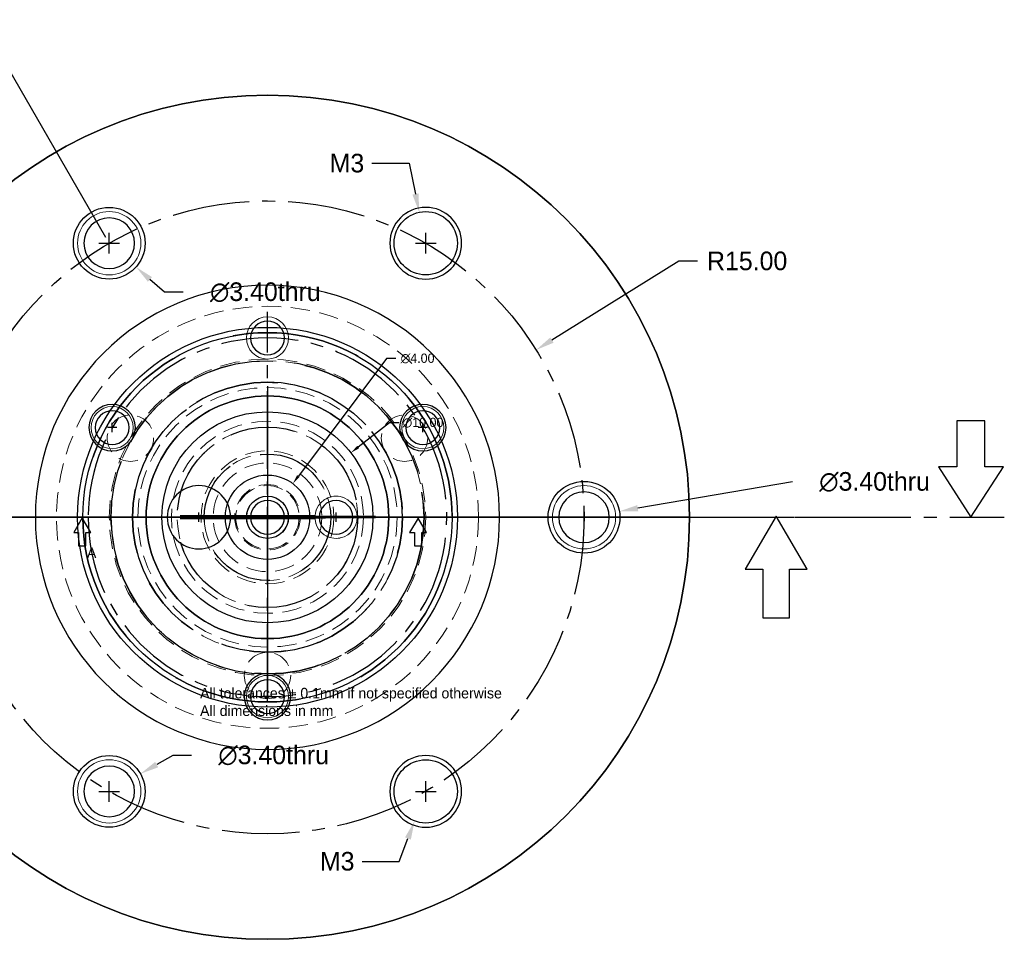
# Model space of a CAD drawing. Header units: inches. Extents: x 60.7 to 134.9, y -20 to 23.6.
# Tile 2 of 2: x 88.3 to 134.9, y -20 to 23.6. Entities that reach past the tile are written whole.
import ezdxf

# ---------------------------------------------------------------- set-up
doc = ezdxf.new("R2010")
doc.units = ezdxf.units.IN
doc.header["$LTSCALE"] = 24.5
doc.header["$MEASUREMENT"] = 0
for name, pattern in [('CENTER2', [1.125, 0.75, -0.125, 0.125, -0.125]), ('HIDDEN', [0.375, 0.25, -0.125]), ('HIDDEN2', [0.1875, 0.125, -0.0625])]:
    doc.linetypes.add(name, pattern=pattern)
for name, color, linetype in [('core sect-HAT', 7, 'Continuous'), ('core sect-HID', 7, 'HIDDEN2'), ('core sect-sym', 251, 'CENTER2'), ('core sect-VIS', 7, 'Continuous'), ('core top-DIM', 6, 'Continuous'), ('core top-HID', 7, 'HIDDEN2'), ('core top-SYM', 251, 'CENTER2'), ('core top-VIS', 7, 'Continuous'), ('x cover b-sym', 251, 'CENTER2'), ('x cover b-VIS', 7, 'Continuous'), ('x cover-HID', 7, 'HIDDEN2'), ('x cover-VIS', 7, 'Continuous'), ('x house b-HID', 7, 'HIDDEN'), ('x house b-SYM', 251, 'CENTER2'), ('x house b-VIS', 7, 'Continuous'), ('x house f-DIM', 6, 'Continuous'), ('x house f-HID', 7, 'HIDDEN2'), ('x house f-SYM', 251, 'CENTER2'), ('x house f-VIS', 7, 'Continuous'), ('x house s-HAT', 7, 'Continuous'), ('x house s-HID', 7, 'HIDDEN2'), ('x house s-SYM', 251, 'CENTER2'), ('x house s-VIS', 7, 'Continuous'), ('x house top-DIM', 6, 'Continuous'), ('x house top-HID', 7, 'HIDDEN2'), ('x house top-VIS', 7, 'Continuous'), ('y assy s-HAT', 7, 'Continuous'), ('y assy s-HID', 7, 'HIDDEN2'), ('y assy s-SYM', 251, 'CENTER2'), ('y assy s-VIS', 7, 'Continuous'), ('y assy top-DIM', 6, 'Continuous'), ('y assy top-SYM', 251, 'CENTER2'), ('y assy top-VIS', 7, 'Continuous')]:
    doc.layers.add(name, color=color, linetype=linetype)
doc.layers.add('y assy top-HID', color=7, linetype='HIDDEN2', lineweight=5)
doc.dimstyles.get("Standard").update_dxf_attribs({"dimscale": 2.45, "dimtxt": 0.18, "dimasz": 0.18, "dimexe": 0.18, "dimexo": 0.0625, "dimgap": 0.09, "dimtad": 0, "dimtih": 1, "dimtoh": 1, "dimzin": 0, "dimdsep": 46, "dimtxsty": 'Standard', "dimcen": 0.1, "dimadec": 0, "dimazin": 0, "dimtfac": 1, "dimtofl": 0, "dimtmove": 0, "dimatfit": 3, "dimfxl": 0, "dimtolj": 1, "dimtzin": 0, "dimarcsym": 0})
doc.dimstyles.new('Standard 2', dxfattribs={"dimscale": 4.9, "dimtxt": 0.18, "dimasz": 0.18, "dimexe": 0.18, "dimexo": 0.0625, "dimgap": 0.09, "dimtad": 0, "dimtih": 1, "dimtoh": 1, "dimzin": 0, "dimdsep": 46, "dimtxsty": 'Standard', "dimcen": 0.1, "dimadec": 0, "dimazin": 0, "dimtfac": 1, "dimtofl": 0, "dimtmove": 0, "dimatfit": 3, "dimfxl": 0, "dimtolj": 1, "dimtzin": 0, "dimarcsym": 0})
pattern_1 = [(45, (74.98975, 1e-43), (-0.13258252, 0.13258252), []), (135, (74.98975, 1e-43), (-0.13258252, -0.13258252), [])]

# ---------------------------------------------------------------- blocks, each defined once
blk = doc.blocks.new('*D14')
at = {"layer": 'core top-DIM', "color": 0, "lineweight": -2}
for p, q in [((105.79, 4.483), (104.302, 3.331)), ((106.231, 4.483), (105.79, 4.483)), ((100, -0.245), (100, 0.245)), ((99.755, 0), (100.245, 0))]:
    blk.add_line(p, q, dxfattribs=at)
at = {"layer": 'core top-DIM', "color": 0}
blk.add_solid([(104.257, 3.389), (104.347, 3.273), (103.954, 3.061)], dxfattribs=at)
at = {"layer": 'Defpoints', "color": 0}
for p in [(103.954, 3.061), (96.046, -3.061)]:
    blk.add_point(p, dxfattribs=at)
at = {"layer": 'core top-DIM', "color": 0, "insert": (107.37, 4.483), "char_height": 0.441, "attachment_point": 5}
blk.add_mtext('\\A1;∅10.00', dxfattribs=at)
blk = doc.blocks.new('*D15')
at = {"layer": 'core top-DIM', "color": 0, "lineweight": -2}
for p, q in [((105.642, 7.526), (101.464, 1.953)), ((106.083, 7.526), (105.642, 7.526)), ((100, -0.245), (100, 0.245)), ((99.755, 0), (100.245, 0))]:
    blk.add_line(p, q, dxfattribs=at)
at = {"layer": 'core top-DIM', "color": 0}
blk.add_solid([(101.405, 1.997), (101.523, 1.909), (101.2, 1.6)], dxfattribs=at)
at = {"layer": 'Defpoints', "color": 0}
for p in [(101.2, 1.6), (98.8, -1.6)]:
    blk.add_point(p, dxfattribs=at)
at = {"layer": 'core top-DIM', "color": 0, "insert": (107.112, 7.526), "char_height": 0.441, "attachment_point": 5}
blk.add_mtext('\\A1;∅4.00', dxfattribs=at)
blk = doc.blocks.new('gefbwy')
at = {"color": 0, "linetype": 'ByBlock'}
blk.add_lwpolyline([(0, -2.2), (0.6, -2.2), (0.6, 0), (1.4, 0), (0, 2.4), (-1.4, 0), (-0.6, 0), (-0.6, -2.2)], close=True, dxfattribs=at)
blk = doc.blocks.new('*D34')
at = {"layer": 'Defpoints', "color": 0}
for p in [(112.731, 7.932), (100, 0)]:
    blk.add_point(p, dxfattribs=at)
at = {"layer": 'x house top-DIM', "color": 0, "lineweight": -2}
for p, q in [((119.498, 12.147), (113.48, 8.398)), ((120.38, 12.147), (119.498, 12.147)), ((100, -0.49), (100, 0.49)), ((99.51, 0), (100.49, 0))]:
    blk.add_line(p, q, dxfattribs=at)
at = {"layer": 'x house top-DIM', "color": 0}
blk.add_solid([(113.402, 8.523), (113.558, 8.273), (112.731, 7.932)], dxfattribs=at)
at = {"layer": 'x house top-DIM', "color": 0, "insert": (122.732, 12.147), "char_height": 0.882, "attachment_point": 5}
blk.add_mtext('\\A1;R15.00', dxfattribs=at)
blk = doc.blocks.new('*D35')
at = {"layer": 'Defpoints', "color": 0}
for p in [(79.814, 16.938), (92.5, 12.99), (85, 0), (100, 0)]:
    blk.add_point(p, dxfattribs=at)
at = {"layer": 'x house top-DIM', "color": 0, "lineweight": -2}
for p, q in [((92.347, 13.256), (86.384, 23.584)), ((84.694, 0), (72.767, 0))]:
    blk.add_line(p, q, dxfattribs=at)
for start, end in [(121.9179, 147.7597), (152.1908, 178.0821)]:
    blk.add_arc((100, 0), 26.351, start, end, dxfattribs=at)
at = {"layer": 'x house top-DIM', "color": 0}
for points in [[(85.993, 22.493), (86.144, 22.241), (86.825, 22.82)], [(73.811, 0.879), (73.517, 0.884), (73.649, 0)]]:
    blk.add_solid(points, dxfattribs=at)
at = {"layer": 'x house top-DIM', "color": 0, "insert": (77.18, 13.175), "char_height": 0.882, "attachment_point": 5}
blk.add_mtext('\\A1;60° x6', dxfattribs=at)
blk = doc.blocks.new('*D36')
at = {"layer": 'Defpoints', "color": 0}
for p in [(93.98, -12.155), (91.02, -13.826)]:
    blk.add_point(p, dxfattribs=at)
at = {"layer": 'x house top-DIM', "color": 0, "lineweight": -2}
for p, q in [((95.517, -11.288), (94.749, -11.721)), ((96.399, -11.288), (95.517, -11.288)), ((92.5, -13.48), (92.5, -12.5)), ((92.01, -12.99), (92.99, -12.99))]:
    blk.add_line(p, q, dxfattribs=at)
at = {"layer": 'x house top-DIM', "color": 0}
blk.add_solid([(94.676, -11.593), (94.821, -11.849), (93.98, -12.155)], dxfattribs=at)
at = {"layer": 'x house top-DIM', "color": 0, "insert": (100.294, -11.288), "char_height": 0.882, "attachment_point": 5}
blk.add_mtext('\\A1;∅3.40thru', dxfattribs=at)
blk = doc.blocks.new('*D37')
at = {"layer": 'Defpoints', "color": 0}
for p in [(116.676, 0.284), (113.324, -0.284)]:
    blk.add_point(p, dxfattribs=at)
at = {"layer": 'x house top-DIM', "color": 0, "lineweight": -2}
for p, q in [((124.874, 1.674), (117.546, 0.432)), ((115, -0.49), (115, 0.49)), ((114.51, 0), (115.49, 0))]:
    blk.add_line(p, q, dxfattribs=at)
at = {"layer": 'x house top-DIM', "color": 0}
blk.add_solid([(117.521, 0.577), (117.57, 0.287), (116.676, 0.284)], dxfattribs=at)
at = {"layer": 'x house top-DIM', "color": 0, "insert": (128.769, 1.674), "char_height": 0.882, "attachment_point": 5}
blk.add_mtext('\\A1;∅3.40thru', dxfattribs=at)
blk = doc.blocks.new('*D38')
at = {"layer": 'Defpoints', "color": 0}
for p in [(91.229, 14.119), (93.771, 11.862)]:
    blk.add_point(p, dxfattribs=at)
at = {"layer": 'x house top-DIM', "color": 0, "lineweight": -2}
for p, q in [((92.5, 12.5), (92.5, 13.48)), ((92.01, 12.99), (92.99, 12.99)), ((95.121, 10.664), (94.431, 11.276)), ((96.003, 10.664), (95.121, 10.664))]:
    blk.add_line(p, q, dxfattribs=at)
at = {"layer": 'x house top-DIM', "color": 0}
blk.add_solid([(94.529, 11.386), (94.334, 11.167), (93.771, 11.862)], dxfattribs=at)
at = {"layer": 'x house top-DIM', "color": 0, "insert": (99.899, 10.664), "char_height": 0.882, "attachment_point": 5}
blk.add_mtext('\\A1;∅3.40thru', dxfattribs=at)
blk = doc.blocks.new('*D40')
at = {"layer": 'Defpoints', "color": 0}
for p in [(108.031, -11.588), (106.969, -14.393)]:
    blk.add_point(p, dxfattribs=at)
at = {"layer": 'x house top-DIM', "color": 0, "lineweight": -2}
for p, q in [((107.5, -13.48), (107.5, -12.5)), ((107.01, -12.99), (107.99, -12.99)), ((106.244, -16.306), (106.656, -15.218)), ((104.48, -16.306), (106.244, -16.306))]:
    blk.add_line(p, q, dxfattribs=at)
at = {"layer": 'x house top-DIM', "color": 0}
blk.add_solid([(106.519, -15.166), (106.794, -15.27), (106.969, -14.393)], dxfattribs=at)
at = {"layer": 'x house top-DIM', "color": 0, "insert": (103.304, -16.306), "char_height": 0.882, "attachment_point": 5}
blk.add_mtext('\\A1;M3', dxfattribs=at)
blk = doc.blocks.new('*D41')
at = {"layer": 'Defpoints', "color": 0}
for p in [(107.193, 14.459), (107.807, 11.522)]:
    blk.add_point(p, dxfattribs=at)
at = {"layer": 'x house top-DIM', "color": 0, "lineweight": -2}
for p, q in [((104.943, 16.781), (106.707, 16.781)), ((106.707, 16.781), (107.012, 15.322)), ((107.5, 12.5), (107.5, 13.48)), ((107.01, 12.99), (107.99, 12.99))]:
    blk.add_line(p, q, dxfattribs=at)
at = {"layer": 'x house top-DIM', "color": 0}
blk.add_solid([(107.156, 15.352), (106.868, 15.292), (107.193, 14.459)], dxfattribs=at)
at = {"layer": 'x house top-DIM', "color": 0, "insert": (103.767, 16.781), "char_height": 0.882, "attachment_point": 5}
blk.add_mtext('\\A1;M3', dxfattribs=at)

msp = doc.modelspace()

# ---------------------------------------------------------------- hatches: boundary and pattern name
at = {"layer": 'core sect-HAT', "extrusion": (0, -1, 0)}
h = msp.add_hatch(dxfattribs=at)
h.set_pattern_fill('ANSI31', color=256, scale=2.45, angle=15, style=0)
h.set_pattern_definition([(60, (91.2715, 0), (-0.2652203, 0.153125), [])])
h.paths.add_polyline_path([(102, 98), (103, 97), (103, 80), (105, 80), (105, 97.278), (104.278, 98), (105, 98.723), (105, 100), (102, 100)])
h.paths.add_polyline_path([(97, 97), (98, 98), (98, 100), (95, 100), (95, 98.723), (95.722, 98), (95, 97.278), (95, 80), (97, 80)])
at = {"layer": 'x house f-VIS', "extrusion": (0, -1, 0)}
h = msp.add_hatch(dxfattribs=at)
h.set_pattern_fill('ANSI31', color=256, scale=4, style=0)
h.paths.add_polyline_path([(103.049, 52), (103.049, 52.301), (103.466, 52.777), (103.526, 53.194), (103.526, 53.789), (103.049, 54.325), (102.811, 55.099), (102.871, 55.754), (103.228, 56.825), (103.228, 57.718), (103.109, 58.73), (102.454, 59.147), (101.203, 59.385), (99.059, 59.385), (98.166, 58.968), (97.57, 58.314), (97.451, 57.837), (97.57, 57.361), (97.868, 56.408), (97.868, 55.932), (97.69, 55.456), (97.392, 54.98), (97.154, 53.968), (97.094, 53.61), (97.094, 52.896), (97.213, 52.301), (97.213, 52), (99.2, 52), (99.2, 57), (100, 58), (100.8, 57), (100.8, 52)])
at = {"layer": 'x house s-HAT', "extrusion": (-6.14643e-17, -1, -6.72082e-31)}
h = msp.add_hatch(dxfattribs=at)
h.set_pattern_fill('ANSI31', color=256, scale=4, style=0)
h.paths.add_polyline_path([(83.5, 52), (83.5, 60), (80, 60), (80, 52)])
h.paths.add_polyline_path([(106.399, 97.69), (105.75, 97.041), (105.75, 52), (113.3, 52), (113.3, 60), (108.75, 60), (108.75, 93.671), (107.421, 95), (108.75, 96.329), (108.75, 100), (105.75, 100), (105.75, 98.339)])
h.paths.add_polyline_path([(116.7, 60), (116.7, 52), (120, 52), (120, 60)])
h.paths.add_polyline_path([(94.25, 97.041), (93.601, 97.69), (94.25, 98.339), (94.25, 100), (91.25, 100), (91.25, 96.329), (92.579, 95), (91.25, 93.671), (91.25, 60), (86.5, 60), (86.5, 52), (94.25, 52)])
at = {"layer": 'y assy s-HAT', "extrusion": (-4.00288e-16, -1, 2.56567e-30)}
h = msp.add_hatch(dxfattribs=at)
h.set_pattern_fill('ANSI31', color=256, scale=4, style=0)
h.set_pattern_definition([(45, (74.98975, 1e-43), (-0.3535534, 0.3535534), [])])
h.paths.add_polyline_path([(93.601, 97.69), (94.25, 98.339), (94.25, 100), (91.25, 100), (91.25, 96.329), (92.579, 95), (91.25, 93.671), (91.25, 60), (86.5, 60), (86.5, 52), (94.25, 52), (94.25, 97.041)])
h.paths.add_polyline_path([(105.75, 98.339), (106.399, 97.69), (105.75, 97.041), (105.75, 52), (113.3, 52), (113.3, 60), (108.75, 60), (108.75, 93.671), (107.421, 95), (108.75, 96.329), (108.75, 100), (105.75, 100)])
h.paths.add_polyline_path([(116.7, 60), (116.7, 52), (120, 52), (120, 60)])
h.paths.add_polyline_path([(80, 60), (80, 52), (83.5, 52), (83.5, 60)])
h = msp.add_hatch(dxfattribs=at)
h.set_pattern_fill('ANSI31', color=256, scale=4, angle=90, style=0)
h.set_pattern_definition([(135, (74.98975, 1e-43), (-0.3535534, -0.3535534), [])])
h.paths.add_polyline_path([(95.25, 50), (89, 50), (89, 45), (95.25, 45)])
h.paths.add_polyline_path([(98.25, 50), (98.25, 45), (99, 45), (99, 50)])
h.paths.add_polyline_path([(101, 50), (101, 45), (102.25, 45), (102.25, 50)])
h.paths.add_polyline_path([(111, 50), (104.25, 50), (104.25, 45), (111, 45)])
h = msp.add_hatch(dxfattribs=at)
h.set_pattern_fill('ANSI37', color=246, scale=1.5, style=0)
h.set_pattern_definition(pattern_1)
edge = h.paths.add_edge_path()
edge.add_arc((91.75, 95), 0.75, 0, 360)
edge = h.paths.add_edge_path()
edge.add_arc((94.65, 97.8), 0.8, 0, 360)
edge = h.paths.add_edge_path()
edge.add_arc((98.218, 97), 0.793, 0, 360)
edge = h.paths.add_edge_path()
edge.add_arc((101.782, 97), 0.793, 0, 360)
edge = h.paths.add_edge_path()
edge.add_arc((105.35, 97.8), 0.8, 0, 360)
edge = h.paths.add_edge_path()
edge.add_arc((108.25, 95), 0.75, 0, 360)
h = msp.add_hatch(dxfattribs=at)
h.set_pattern_fill('ANSI31', color=256, scale=2.45, angle=15, style=0)
h.set_pattern_definition([(60, (74.98975, 1e-43), (-0.2652203, 0.153125), [])])
h.paths.add_polyline_path([(98, 98), (98, 100), (95, 100), (95, 98.723), (95.722, 98), (95, 97.278), (95, 80), (97, 80), (97, 97)])
h.paths.add_polyline_path([(102, 100), (102, 98), (103, 97), (103, 80), (105, 80), (105, 97.278), (104.278, 98), (105, 98.723), (105, 100)])
h = msp.add_hatch(dxfattribs=at)
h.set_pattern_fill('ANSI31', color=256, scale=2.45, angle=60, style=0)
h.set_pattern_definition([(105, (74.98975, 1e-43), (-0.2958148, -0.0792633), [])])
h.paths.add_polyline_path([(97, 80), (95, 80), (95, 60), (98, 60), (98, 62), (97, 63)])
h.paths.add_polyline_path([(105, 80), (103, 80), (103, 63), (102, 62), (102, 60), (105, 60)])
h = msp.add_hatch(dxfattribs=at)
h.set_pattern_fill('ANSI37', color=246, scale=1.5, style=0)
h.set_pattern_definition(pattern_1)
edge = h.paths.add_edge_path()
edge.add_arc((97.65, 81.325), 0.8, 0, 360)
edge = h.paths.add_edge_path()
edge.add_arc((98.218, 80), 0.793, 0, 360)
edge = h.paths.add_edge_path()
edge.add_arc((97.65, 78.675), 0.8, 0, 360)
edge = h.paths.add_edge_path()
edge.add_arc((102.35, 81.325), 0.8, 0, 360)
edge = h.paths.add_edge_path()
edge.add_arc((101.782, 80), 0.793, 0, 360)
edge = h.paths.add_edge_path()
edge.add_arc((102.35, 78.675), 0.8, 0, 360)
h = msp.add_hatch(color=2, dxfattribs=at)
h.paths.add_polyline_path([(97, 82), (98.5, 82), (98.5, 96), (97, 96)])
h.paths.add_polyline_path([(101.5, 82), (103, 82), (103, 96), (101.5, 96)])
h.paths.add_polyline_path([(103, 78), (101.5, 78), (101.5, 64), (103, 64)])
h.paths.add_polyline_path([(98.5, 78), (97, 78), (97, 64), (98.5, 64)], flags=0)
h.paths.add_polyline_path([(98.5, 78), (97, 78), (97, 64), (98.5, 64)], flags=0)
h.paths.add_polyline_path([(98.5, 78), (97, 78), (97, 64), (98.5, 64)], flags=0)
h.paths.add_polyline_path([(98.5, 78), (97, 78), (97, 64), (98.5, 64)], flags=0)
h.paths.add_polyline_path([(98.5, 78), (97, 78), (97, 64), (98.5, 64)], flags=0)
h.paths.add_polyline_path([(98.5, 78), (97, 78), (97, 64), (98.5, 64)], flags=0)
h.paths.add_polyline_path([(98.5, 78), (97, 78), (97, 64), (98.5, 64)])
h.paths.add_polyline_path([(98.5, 78), (97, 78), (97, 64), (98.5, 64)], flags=16)
h.paths.add_polyline_path([(98.5, 78), (97, 78), (97, 64), (98.5, 64)], flags=0)
h.paths.add_polyline_path([(98.5, 78), (97, 78), (97, 64), (98.5, 64)], flags=0)
h.paths.add_polyline_path([(98.5, 78), (97, 78), (97, 64), (98.5, 64)], flags=0)
h.paths.add_polyline_path([(98.5, 78), (97, 78), (97, 64), (98.5, 64)], flags=0)
h.paths.add_polyline_path([(98.5, 78), (97, 78), (97, 64), (98.5, 64)], flags=0)
h.paths.add_polyline_path([(98.5, 78), (97, 78), (97, 64), (98.5, 64)], flags=0)
edge = h.paths.add_edge_path()
edge.add_line((97, 80), (97, 97))
h = msp.add_hatch(dxfattribs=at)
h.set_pattern_fill('HONEY', color=22, style=0)
h.set_pattern_definition([(9e-60, (74.98975, 1e-43), (0.1875, 0.10825317), [0.125, -0.25]), (120, (74.98975, 1e-43), (-0.1875, 0.10825318), [0.125, -0.25]), (60, (74.98975, 1e-43), (4e-10, 0.21650635), [-0.25, 0.125])])
h.paths.add_polyline_path([(99, 100), (99, 98), (98, 98), (98, 100)])
h.paths.add_polyline_path([(101, 100), (101, 98), (102, 98), (102, 100)])

# ---------------------------------------------------------------- linework, layer by layer
at = {"layer": 'core sect-HID'}
for p, q in [((95, 0, 97.278), (105, 0, 97.278)), ((105, 0, 98.723), (95, 0, 98.723)), ((104.278, 0, 98), (95.722, 0, 98))]:
    msp.add_line(p, q, dxfattribs=at)
at = {"layer": 'core sect-sym', "ltscale": 0.2, "extrusion": (0, -1, 0)}
msp.add_line((100, 0, 77.235), (100.033, 0, 101.759), dxfattribs=at)
at = {"layer": 'core sect-VIS'}
for p, q in [((98, 0, 100), (95, 0, 100)), ((95, 0, 100), (95, 0, 98.723)), ((95, 0, 98.723), (95.722, 0, 98)), ((95.722, 0, 98), (95, 0, 97.278)), ((95, 0, 97.278), (95, 0, 80)), ((95, 0, 80), (97, 0, 80)), ((97, 0, 97), (98, 0, 98)), ((97, 0, 80), (97, 0, 97)), ((103, 0, 80), (97, 0, 80)), ((103, 0, 97), (97, 0, 97)), ((98, 0, 98), (98, 0, 100)), ((102, 0, 98), (98, 0, 98)), ((102, 0, 100), (98, 0, 100)), ((102, 0, 98), (103, 0, 97)), ((105, 0, 100), (102, 0, 100)), ((102, 0, 100), (102, 0, 98)), ((103, 0, 97), (103, 0, 80)), ((103, 0, 80), (105, 0, 80)), ((105, 0, 97.278), (104.278, 0, 98)), ((104.278, 0, 98), (105, 0, 98.723)), ((105, 0, 80), (105, 0, 97.278)), ((105, 0, 98.723), (105, 0, 100))]:
    msp.add_line(p, q, dxfattribs=at)
at = {"layer": 'core top-HID'}
for radius in [4.278, 3]:
    msp.add_circle((100, 0), radius, dxfattribs=at)
at = {"layer": 'core top-SYM', "ltscale": 0.2}
for p, q in [((100, 6.219), (100, -7.091)), ((89.93, 0), (109.007, 0))]:
    msp.add_line(p, q, dxfattribs=at)
at = {"layer": 'core top-VIS'}
for radius in [5, 2]:
    msp.add_circle((100, 0), radius, dxfattribs=at)
at = {"layer": 'x cover b-sym', "ltscale": 0.2, "extrusion": (0, 0, -1)}
for p, q in [((100, -8.72), (100, 9.733)), ((105.737, 0, 50), (94.111, 0, 50))]:
    msp.add_line(p, q, dxfattribs=at)
at = {"layer": 'x cover b-sym', "extrusion": (0, 0, -1)}
for p, q in [((92.859, 4.25), (92.418, 4.25)), ((92.639, 4.03), (92.639, 4.47)), ((107.582, 4.25), (107.141, 4.25)), ((107.361, 4.03), (107.361, 4.47)), ((96.971, 0, 50), (96.529, 0, 50)), ((96.75, -0.22, 50), (96.75, 0.221, 50)), ((100.221, 0, 50), (99.779, 0, 50)), ((100, -0.22, 50), (100, 0.221, 50)), ((103.471, 0, 50), (103.029, 0, 50)), ((103.25, -0.22, 50), (103.25, 0.221, 50)), ((100, -8.72), (100, -8.279)), ((100.221, -8.5), (99.779, -8.5))]:
    msp.add_line(p, q, dxfattribs=at)
at = {"layer": 'x cover b-sym', "ltscale": 0.2, "extrusion": (0, 0, -1)}
msp.add_circle((-100, 0), 8.5, dxfattribs=at)
at = {"layer": 'x cover b-VIS', "extrusion": (0, 0, -1)}
for centre, radius in [((-100, 0), 11), ((-100, 8.5), 0.8), ((-92.639, 4.25), 1.1), ((-107.361, 4.25), 1.1), ((-96.75, 0), 1.5), ((-100, 0), 0.8), ((-103.25, 0), 0.8), ((-100, -8.5), 1.1)]:
    msp.add_circle(centre, radius, dxfattribs=at)
at = {"layer": 'x cover b-VIS', "lineweight": 13, "extrusion": (0, 0, -1)}
for centre in [(-100, 8.5), (-100, 0), (-103.25, 0)]:
    msp.add_circle(centre, 1, dxfattribs=at)
at = {"layer": 'x cover-HID'}
for p, q in [((91.539, 0, 45), (91.539, 0, 50)), ((93.739, 0, 45), (93.739, 0, 50)), ((95.75, 0, 50), (95.75, 0, 45)), ((97.75, 0, 50), (97.75, 0, 45)), ((98.9, 0, 45), (98.9, 0, 50)), ((99, 0, 50), (99, 0, 45)), ((101, 0, 50), (101, 0, 45)), ((101.1, 0, 45), (101.1, 0, 50)), ((101.75, 0, 50), (101.75, 0, 45)), ((104.75, 0, 50), (104.75, 0, 45)), ((106.261, 0, 45), (106.261, 0, 50)), ((108.461, 0, 45), (108.461, 0, 50))]:
    msp.add_line(p, q, dxfattribs=at)
at = {"layer": 'x cover-VIS'}
for p, q in [((89, 0, 45), (111, 0, 45)), ((111, 0, 50), (89, 0, 50)), ((89, 0, 50), (89, 0, 45)), ((111, 0, 50), (111, 0, 45))]:
    msp.add_line(p, q, dxfattribs=at)
at = {"layer": 'x house b-HID', "extrusion": (0, 0, -1)}
for radius in [8.75, 7.421, 6.399]:
    msp.add_circle((-100, 0), radius, dxfattribs=at)
at = {"layer": 'x house b-SYM', "ltscale": 0.2}
for p, q in [((100, 3.991), (100, -8.5)), ((60.67, 0), (134.917, 0))]:
    msp.add_line(p, q, dxfattribs=at)
msp.add_circle((100, 0), 15, dxfattribs=at)
at = {"layer": 'x house b-SYM', "ltscale": 0.2, "extrusion": (0, 0, -1)}
msp.add_circle((-100, 0), 8.5, dxfattribs=at)
at = {"layer": 'x house b-VIS', "extrusion": (0, 0, -1)}
for centre, radius in [((-100, 0), 20), ((-107.5, 12.99), 1.7), ((-92.5, 12.99), 1.2), ((-100, 0), 5.75), ((-115, 0), 1.2), ((-107.5, -12.99), 1.7), ((-92.5, -12.99), 1.2)]:
    msp.add_circle(centre, radius, dxfattribs=at)
at = {"layer": 'x house b-VIS', "lineweight": 13, "extrusion": (0, 0, -1)}
for centre, radius in [((-92.5, 12.99), 1.5), ((-92.639, 4.25), 1), ((-107.361, 4.25), 1), ((-115, 0), 1.5), ((-100, -8.5), 1), ((-92.5, -12.99), 1.5)]:
    msp.add_circle(centre, radius, dxfattribs=at)
at = {"layer": 'x house b-VIS', "lineweight": 25, "extrusion": (0, 0, -1)}
for centre in [(-92.639, 4.25), (-107.361, 4.25), (-100, -8.5)]:
    msp.add_circle(centre, 0.8, dxfattribs=at)
at = {"layer": 'x house f-HID'}
for p, q in [((90.8, 0, 52), (90.8, 0, 60)), ((93.439, 0, 57), (91.839, 0, 57)), ((92.639, 0, 58), (91.839, 0, 57)), ((91.839, 0, 52), (91.839, 0, 57)), ((92.639, 0, 58), (93.439, 0, 57)), ((93.439, 0, 52), (93.439, 0, 57)), ((93.601, 0, 97.69), (106.399, 0, 97.69)), ((94.25, 0, 98.339), (93.601, 0, 97.69)), ((94.25, 0, 97.041), (93.601, 0, 97.69)), ((94.2, 0, 52), (94.2, 0, 60)), ((94.25, 0, 97.041), (105.75, 0, 97.041)), ((105.75, 0, 98.339), (94.25, 0, 98.339)), ((94.25, 0, 52), (94.25, 0, 97.041)), ((94.25, 0, 98.339), (94.25, 0, 100)), ((105.75, 0, 52), (105.75, 0, 97.041)), ((105.75, 0, 98.339), (105.75, 0, 100)), ((105.75, 0, 98.339), (106.399, 0, 97.69)), ((105.75, 0, 97.041), (106.399, 0, 97.69)), ((106, 0, 60), (106, 0, 52)), ((106.3, 0, 60), (106.3, 0, 52)), ((108.161, 0, 57), (106.561, 0, 57)), ((107.361, 0, 58), (106.561, 0, 57)), ((106.561, 0, 52), (106.561, 0, 57)), ((107.361, 0, 58), (108.161, 0, 57)), ((108.161, 0, 52), (108.161, 0, 57)), ((108.696, 0, 60), (108.696, 0, 52)), ((109, 0, 60), (109, 0, 52)), ((113.3, 0, 52), (113.3, 0, 60)), ((116.7, 0, 52), (116.7, 0, 60))]:
    msp.add_line(p, q, dxfattribs=at)
at = {"layer": 'x house f-HID', "lineweight": -3, "extrusion": (0, -1, 0)}
for points in [[(93.639, 52), (93.639, 56), (91.639, 56), (91.639, 52)], [(108.361, 52), (108.361, 56), (106.361, 56), (106.361, 52)]]:
    msp.add_lwpolyline(points, dxfattribs=at)
at = {"layer": 'x house f-SYM', "ltscale": 0.5, "extrusion": (0, -1, 0)}
msp.add_line((100, 0, 60.387), (100, 0, 101.271), dxfattribs=at)
at = {"layer": 'x house f-VIS'}
for p, q in [((80, 0, 52), (120, 0, 52)), ((80, 0, 60), (120, 0, 60)), ((91.25, 0, 100), (108.75, 0, 100)), ((108.75, 0, 93.671), (91.25, 0, 93.671)), ((91.25, 0, 96.329), (108.75, 0, 96.329)), ((91.25, 0, 60), (91.25, 0, 93.671)), ((91.25, 0, 96.329), (91.25, 0, 100)), ((92.579, 0, 95), (91.25, 0, 93.671)), ((92.579, 0, 95), (91.25, 0, 96.329)), ((92.579, 0, 95), (107.421, 0, 95)), ((100.8, 0, 57), (99.2, 0, 57)), ((100, 0, 58), (99.2, 0, 57)), ((99.2, 0, 52), (99.2, 0, 57)), ((100, 0, 58), (100.8, 0, 57)), ((100.8, 0, 52), (100.8, 0, 57)), ((107.421, 0, 95), (108.75, 0, 93.671)), ((107.421, 0, 95), (108.75, 0, 96.329)), ((108.75, 0, 60), (108.75, 0, 93.671)), ((108.75, 0, 96.329), (108.75, 0, 100)), ((120, 0, 52), (120, 0, 60))]:
    msp.add_line(p, q, dxfattribs=at)
at = {"layer": 'x house f-VIS', "extrusion": (0, -1, 0)}
for p, q in [((99.2, 0, 52), (97.213, 0, 52)), ((100.8, 0, 52), (103.049, 0, 52))]:
    msp.add_line(p, q, dxfattribs=at)
msp.add_lwpolyline([(103.049, 52), (103.049, 52.301), (103.466, 52.777), (103.526, 53.194), (103.526, 53.789), (103.049, 54.325), (102.811, 55.099), (102.871, 55.754), (103.228, 56.825), (103.228, 57.718), (103.109, 58.73), (102.454, 59.147), (101.203, 59.385), (99.059, 59.385), (98.166, 58.968), (97.57, 58.314), (97.451, 57.837), (97.57, 57.361), (97.868, 56.408), (97.868, 55.932), (97.69, 55.456), (97.392, 54.98), (97.154, 53.968), (97.094, 53.61), (97.094, 52.896), (97.213, 52.301), (97.213, 52)], dxfattribs=at)
at = {"layer": 'x house f-VIS', "lineweight": 13, "extrusion": (0, -1, 0)}
msp.add_lwpolyline([(101, 52), (101, 56), (99, 56), (99, 52)], dxfattribs=at)
at = {"layer": 'x house s-HID'}
for p, q in [((90.8, 0, 52), (90.8, 0, 60)), ((108.75, 0, 60), (91.25, 0, 60)), ((91.25, 0, 93.671), (108.75, 0, 93.671)), ((108.75, 0, 96.329), (91.25, 0, 96.329)), ((107.421, 0, 95), (92.579, 0, 95)), ((94.2, 0, 52), (94.2, 0, 60)), ((106, 0, 60), (106, 0, 52)), ((109, 0, 60), (109, 0, 52))]:
    msp.add_line(p, q, dxfattribs=at)
at = {"layer": 'x house s-SYM', "ltscale": 0.5, "extrusion": (0, -1, 0)}
msp.add_line((100, 0, 49.669), (100, 0, 103.922), dxfattribs=at)
at = {"layer": 'x house s-SYM', "ltscale": 0.2, "extrusion": (0, -1, 0)}
msp.add_line((115, 0, 61.761), (115, 0, 49.18), dxfattribs=at)
at = {"layer": 'x house s-VIS'}
for p, q in [((91.25, 0, 60), (86.5, 0, 60)), ((86.5, 0, 52), (94.25, 0, 52)), ((94.25, 0, 100), (91.25, 0, 100)), ((91.25, 0, 100), (91.25, 0, 96.329)), ((91.25, 0, 96.329), (92.579, 0, 95)), ((92.579, 0, 95), (91.25, 0, 93.671)), ((91.25, 0, 93.671), (91.25, 0, 60)), ((94.25, 0, 97.041), (93.601, 0, 97.69)), ((93.601, 0, 97.69), (94.25, 0, 98.339)), ((106.399, 0, 97.69), (93.601, 0, 97.69)), ((94.25, 0, 98.339), (94.25, 0, 100)), ((94.25, 0, 52), (94.25, 0, 97.041)), ((105.75, 0, 97.041), (94.25, 0, 97.041)), ((105.75, 0, 52), (94.25, 0, 52)), ((94.25, 0, 98.339), (105.75, 0, 98.339)), ((105.75, 0, 100), (94.25, 0, 100)), ((106.399, 0, 97.69), (105.75, 0, 97.041)), ((105.75, 0, 97.041), (105.75, 0, 52)), ((105.75, 0, 52), (113.3, 0, 52)), ((108.75, 0, 100), (105.75, 0, 100)), ((105.75, 0, 100), (105.75, 0, 98.339)), ((105.75, 0, 98.339), (106.399, 0, 97.69)), ((108.75, 0, 93.671), (107.421, 0, 95)), ((107.421, 0, 95), (108.75, 0, 96.329)), ((113.3, 0, 60), (108.75, 0, 60)), ((108.75, 0, 60), (108.75, 0, 93.671)), ((108.75, 0, 96.329), (108.75, 0, 100)), ((113.3, 0, 52), (113.3, 0, 60)), ((113.3, 0, 60), (116.7, 0, 60)), ((116.7, 0, 52), (113.3, 0, 52)), ((116.7, 0, 60), (116.7, 0, 52)), ((116.7, 0, 52), (120, 0, 52)), ((120, 0, 60), (116.7, 0, 60)), ((120, 0, 52), (120, 0, 60))]:
    msp.add_line(p, q, dxfattribs=at)
at = {"layer": 'x house top-DIM'}
for p, q in [((100, -0.49), (100, 0.49)), ((99.51, 0), (100.49, 0))]:
    msp.add_line(p, q, dxfattribs=at)
at = {"layer": 'x house top-HID'}
for radius in [7.421, 6.399]:
    msp.add_circle((100, 0), radius, dxfattribs=at)
at = {"layer": 'x house top-VIS'}
for centre, radius in [((100, 0), 20), ((92.5, 12.99), 1.7), ((107.5, 12.99), 1.5), ((100, 0), 8.75), ((100, 0), 5.75), ((115, 0), 1.7), ((92.5, -12.99), 1.7), ((107.5, -12.99), 1.5)]:
    msp.add_circle(centre, radius, dxfattribs=at)
at = {"layer": 'y assy s-HAT', "extrusion": (-4.00288e-16, -1, 2.56567e-30)}
for p, q in [((97, 0, 78), (97, 0, 64)), ((97, 0, 96), (98.5, 0, 82)), ((99, 0, 100), (99, 0, 98)), ((101, 0, 100), (101, 0, 98)), ((103, 0, 64), (103, 0, 78)), ((103, 0, 82), (103, 0, 96))]:
    msp.add_line(p, q, dxfattribs=at)
for points in [[(98.5, 96), (97, 82)], [(98.5, 64), (97, 78), (98.5, 78), (97, 64)], [(101.5, 82), (103, 96), (101.5, 96), (103, 82)], [(101.5, 64), (103, 78), (101.5, 78), (103, 64)]]:
    msp.add_lwpolyline(points, dxfattribs=at)
at = {"layer": 'y assy s-HID'}
for p, q in [((90.8, 0, 52), (90.8, 0, 60)), ((95, 0, 60), (91.25, 0, 60)), ((91.25, 0, 93.671), (108.75, 0, 93.671)), ((108.75, 0, 96.329), (91.25, 0, 96.329)), ((108.171, 0, 95.75), (91.829, 0, 95.75)), ((91.829, 0, 94.25), (108.171, 0, 94.25)), ((92.405, 0, 45), (92.405, 0, 50)), ((107.421, 0, 95), (92.579, 0, 95)), ((106.142, 0, 97.69), (93.858, 0, 97.69)), ((94.2, 0, 52), (94.2, 0, 60)), ((94.25, 0, 98.339), (105.75, 0, 98.339)), ((105.602, 0, 97.041), (94.398, 0, 97.041)), ((94.605, 0, 45), (94.605, 0, 50)), ((95, 0, 97.278), (105, 0, 97.278)), ((105, 0, 98.723), (95, 0, 98.723)), ((95, 0, 97), (97, 0, 97)), ((104.877, 0, 98.6), (95.123, 0, 98.6)), ((104.278, 0, 98), (95.722, 0, 98)), ((102.575, 0, 80), (97.425, 0, 80)), ((102.575, 0, 97), (97.425, 0, 97)), ((102.575, 0, 80), (97.425, 0, 80)), ((102.35, 0, 82.125), (97.65, 0, 82.125)), ((97.65, 0, 80.525), (102.35, 0, 80.525)), ((102.35, 0, 79.475), (97.65, 0, 79.475)), ((97.65, 0, 77.875), (102.35, 0, 77.875)), ((101.782, 0, 80.793), (98.218, 0, 80.793)), ((98.218, 0, 79.207), (101.782, 0, 79.207)), ((101, 0, 96), (99, 0, 96)), ((101, 0, 82), (99, 0, 82)), ((101, 0, 78), (99, 0, 78)), ((101, 0, 64), (99, 0, 64)), ((101, 0, 98), (99, 0, 98)), ((101, 0, 62), (99, 0, 62)), ((101, 0, 63), (99, 0, 63)), ((101, 0, 97.793), (99, 0, 97.793)), ((99, 0, 96.207), (101, 0, 96.207)), ((103, 0, 97), (105, 0, 97)), ((108.75, 0, 60), (105, 0, 60)), ((105.395, 0, 45), (105.395, 0, 50)), ((106, 0, 60), (106, 0, 52)), ((107.595, 0, 45), (107.595, 0, 50)), ((109, 0, 60), (109, 0, 52))]:
    msp.add_line(p, q, dxfattribs=at)
at = {"layer": 'y assy s-SYM', "ltscale": 0.2, "extrusion": (-4.00288e-16, -1, 2.56567e-30)}
for p, q in [((96.75, 0, 51.311), (96.75, 0, 42.947)), ((100, 0, 55.931), (100.036, 0, 101.65)), ((100, 0, 51.415), (100, 0, 43.126)), ((103.25, 0, 42.947), (103.25, 0, 51.505)), ((115, 0, 62.627), (115, 0, 50.581))]:
    msp.add_line(p, q, dxfattribs=at)
at = {"layer": 'y assy s-VIS'}
for p, q in [((91.25, 0, 60), (86.5, 0, 60)), ((86.5, 0, 52), (94.25, 0, 52)), ((89, 0, 50), (89, 0, 45)), ((89, 0, 45), (95.25, 0, 45)), ((95.25, 0, 50), (89, 0, 50)), ((94.25, 0, 100), (91.25, 0, 100)), ((91.25, 0, 100), (91.25, 0, 96.329)), ((91.25, 0, 96.329), (92.579, 0, 95)), ((92.579, 0, 95), (91.25, 0, 93.671)), ((91.25, 0, 93.671), (91.25, 0, 60)), ((91.829, 0, 95.75), (91.75, 0, 95.75)), ((91.75, 0, 94.25), (91.829, 0, 94.25)), ((94.25, 0, 97.041), (93.601, 0, 97.69)), ((93.601, 0, 97.69), (94.25, 0, 98.339)), ((93.858, 0, 97.69), (93.601, 0, 97.69)), ((94.25, 0, 98.339), (94.25, 0, 100)), ((94.25, 0, 52), (94.25, 0, 97.041)), ((94.398, 0, 97.041), (94.25, 0, 97.041)), ((105.75, 0, 52), (94.25, 0, 52)), ((95, 0, 100), (94.25, 0, 100)), ((95.123, 0, 98.6), (94.65, 0, 98.6)), ((94.65, 0, 97), (95, 0, 97)), ((98, 0, 100), (95, 0, 100)), ((95, 0, 100), (95, 0, 98.723)), ((95, 0, 98.723), (95.722, 0, 98)), ((95.722, 0, 98), (95, 0, 97.278)), ((95, 0, 97.278), (95, 0, 80)), ((95, 0, 80), (97, 0, 80)), ((97, 0, 80), (95, 0, 80)), ((95, 0, 80), (95, 0, 60)), ((95, 0, 60), (98, 0, 60)), ((95.25, 0, 45), (95.25, 0, 50)), ((95.25, 0, 50), (98.25, 0, 50)), ((98.25, 0, 45), (95.25, 0, 45)), ((98.5, 0, 96), (97, 0, 96)), ((97, 0, 96), (97, 0, 82)), ((97, 0, 82), (98.5, 0, 82)), ((98.5, 0, 78), (97, 0, 78)), ((97, 0, 78), (97, 0, 64)), ((97, 0, 64), (98.5, 0, 64)), ((97, 0, 97), (98, 0, 98)), ((97, 0, 80), (97, 0, 97)), ((97.425, 0, 80), (97, 0, 80)), ((97.425, 0, 97), (97, 0, 97)), ((98, 0, 62), (97, 0, 63)), ((97, 0, 63), (97, 0, 80)), ((99, 0, 63), (97, 0, 63)), ((97.425, 0, 80), (97, 0, 80)), ((98, 0, 98), (98, 0, 100)), ((99, 0, 98), (98, 0, 98)), ((99, 0, 100), (98, 0, 100)), ((98, 0, 60), (98, 0, 62)), ((99, 0, 60), (98, 0, 60)), ((99, 0, 62), (98, 0, 62)), ((99, 0, 97.793), (98.218, 0, 97.793)), ((98.218, 0, 96.207), (99, 0, 96.207)), ((99, 0, 50), (98.25, 0, 50)), ((98.25, 0, 50), (98.25, 0, 45)), ((98.25, 0, 45), (99, 0, 45)), ((98.5, 0, 82), (98.5, 0, 96)), ((99, 0, 96), (98.5, 0, 96)), ((99, 0, 82), (98.5, 0, 82)), ((98.5, 0, 64), (98.5, 0, 78)), ((99, 0, 78), (98.5, 0, 78)), ((99, 0, 64), (98.5, 0, 64)), ((99, 0, 45), (99, 0, 50)), ((101, 0, 45), (99, 0, 45)), ((99, 0, 50), (101, 0, 50)), ((99, 0, 60), (101, 0, 60)), ((101, 0, 100), (99, 0, 100)), ((99, 0, 100), (99, 0, 60)), ((101.5, 0, 96), (101, 0, 96)), ((101.5, 0, 82), (101, 0, 82)), ((101.5, 0, 78), (101, 0, 78)), ((101.5, 0, 64), (101, 0, 64)), ((102, 0, 98), (101, 0, 98)), ((102, 0, 100), (101, 0, 100)), ((102.25, 0, 50), (101, 0, 50)), ((101, 0, 50), (101, 0, 45)), ((101, 0, 45), (102.25, 0, 45)), ((101, 0, 60), (101, 0, 100)), ((102, 0, 60), (101, 0, 60)), ((102, 0, 62), (101, 0, 62)), ((103, 0, 63), (101, 0, 63)), ((101.782, 0, 97.793), (101, 0, 97.793)), ((101, 0, 96.207), (101.782, 0, 96.207)), ((101.5, 0, 96), (101.5, 0, 82)), ((101.5, 0, 82), (103, 0, 82)), ((103, 0, 96), (101.5, 0, 96)), ((101.5, 0, 78), (101.5, 0, 64)), ((101.5, 0, 64), (103, 0, 64)), ((103, 0, 78), (101.5, 0, 78)), ((102, 0, 98), (103, 0, 97)), ((105, 0, 100), (102, 0, 100)), ((102, 0, 100), (102, 0, 98)), ((103, 0, 63), (102, 0, 62)), ((102, 0, 62), (102, 0, 60)), ((102, 0, 60), (105, 0, 60)), ((102.25, 0, 45), (102.25, 0, 50)), ((102.25, 0, 50), (104.25, 0, 50)), ((104.25, 0, 45), (102.25, 0, 45)), ((103, 0, 80), (102.575, 0, 80)), ((103, 0, 97), (102.575, 0, 97)), ((103, 0, 80), (102.575, 0, 80)), ((103, 0, 82), (103, 0, 96)), ((103, 0, 64), (103, 0, 78)), ((103, 0, 97), (103, 0, 80)), ((103, 0, 80), (105, 0, 80)), ((105, 0, 80), (103, 0, 80)), ((103, 0, 80), (103, 0, 63)), ((111, 0, 50), (104.25, 0, 50)), ((104.25, 0, 50), (104.25, 0, 45)), ((104.25, 0, 45), (111, 0, 45)), ((105, 0, 97.278), (104.278, 0, 98)), ((104.278, 0, 98), (105, 0, 98.723)), ((105.35, 0, 98.6), (104.877, 0, 98.6)), ((105, 0, 80), (105, 0, 97.278)), ((105, 0, 98.723), (105, 0, 100)), ((105, 0, 60), (105, 0, 80)), ((105.75, 0, 100), (105, 0, 100)), ((105, 0, 97), (105.35, 0, 97)), ((105.75, 0, 97.041), (105.602, 0, 97.041)), ((106.399, 0, 97.69), (105.75, 0, 97.041)), ((105.75, 0, 97.041), (105.75, 0, 52)), ((105.75, 0, 52), (113.3, 0, 52)), ((108.75, 0, 100), (105.75, 0, 100)), ((105.75, 0, 100), (105.75, 0, 98.339)), ((105.75, 0, 98.339), (106.399, 0, 97.69)), ((106.399, 0, 97.69), (106.142, 0, 97.69)), ((108.75, 0, 93.671), (107.421, 0, 95)), ((107.421, 0, 95), (108.75, 0, 96.329)), ((108.25, 0, 95.75), (108.171, 0, 95.75)), ((108.171, 0, 94.25), (108.25, 0, 94.25)), ((113.3, 0, 60), (108.75, 0, 60)), ((108.75, 0, 60), (108.75, 0, 93.671)), ((108.75, 0, 96.329), (108.75, 0, 100)), ((111, 0, 45), (111, 0, 50)), ((113.3, 0, 52), (113.3, 0, 60)), ((113.3, 0, 60), (116.7, 0, 60)), ((116.7, 0, 52), (113.3, 0, 52)), ((116.7, 0, 60), (116.7, 0, 52)), ((116.7, 0, 52), (120, 0, 52)), ((120, 0, 60), (116.7, 0, 60)), ((120, 0, 52), (120, 0, 60))]:
    msp.add_line(p, q, dxfattribs=at)
at = {"layer": 'y assy s-VIS', "color": 42, "lineweight": 53, "extrusion": (-4.00288e-16, -1, 2.56567e-30)}
for p, q in [((105.12, 0, 59.797), (102.26, 0, 56.207)), ((105.12, 0, 80.021), (105.12, 0, 59.797))]:
    msp.add_line(p, q, dxfattribs=at)
at = {"layer": 'y assy s-VIS', "color": 42, "lineweight": 35, "extrusion": (-4.00288e-16, -1, 2.56567e-30)}
for p, q in [((102.333, 0, 82.22), (102.92, 0, 80.021)), ((102.553, 0, 77.53), (103, 0, 80)), ((102.993, 0, 80.021), (105.12, 0, 80.021))]:
    msp.add_line(p, q, dxfattribs=at)
at = {"layer": 'y assy s-VIS', "extrusion": (-4.00288e-16, -1, 2.56567e-30)}
msp.add_line((102.92, 0, 80.021), (102.993, 0, 80.021), dxfattribs=at)
at = {"layer": 'y assy s-VIS', "color": 42, "lineweight": 106, "extrusion": (-4.00288e-16, -1, 2.56567e-30)}
msp.add_lwpolyline([(102.26, 56.207), (98.569, 53.601), (96.75, 49.474), (95.87, 39.514)], dxfattribs=at)
at = {"layer": 'y assy s-VIS', "extrusion": (-4.00288e-16, -1, 2.56567e-30)}
for centre, radius in [((91.75, 95), 0.75), ((94.65, 97.8), 0.8), ((97.65, 81.325), 0.8), ((97.65, 78.675), 0.8), ((98.218, 97), 0.793), ((98.218, 80), 0.793), ((101.782, 97), 0.793), ((101.782, 80), 0.793), ((102.35, 81.325), 0.8), ((102.35, 78.675), 0.8), ((105.35, 97.8), 0.8), ((108.25, 95), 0.75)]:
    msp.add_circle(centre, radius, dxfattribs=at)
at = {"layer": 'y assy s-VIS', "color": 42, "lineweight": 53, "extrusion": (-4.00288e-16, -1, 2.56567e-30)}
msp.add_circle((102.26, 56.207), 0.488, dxfattribs=at)
at = {"layer": 'y assy top-DIM', "color": 251, "linetype": 'CENTER2', "ltscale": 0.2}
msp.add_line((75.389, 0), (127.536, 0), dxfattribs=at)
at = {"layer": 'y assy top-HID', "ltscale": 0.3}
for centre, radius in [((100, 0), 10), ((100, 0), 7.5), ((100, 0), 7.421), ((100, 0), 6.399), ((100, 0), 6.15), ((93.505, 3.75), 1.1), ((106.495, 3.75), 1.1), ((100, 0), 4.55), ((100, 0), 4.278), ((100, 0), 3.15), ((100, 0), 3), ((100, 0), 2.575), ((96.75, 0), 1.5), ((100, 0), 1.55), ((100, 0), 1.5), ((100, 0), 0.99), ((103.25, 0), 1), ((100, -7.5), 1.1)]:
    msp.add_circle(centre, radius, dxfattribs=at)
at = {"layer": 'y assy top-SYM'}
for p, q in [((92.5, 12.5), (92.5, 13.48)), ((107.5, 12.5), (107.5, 13.48)), ((92.01, 12.99), (92.99, 12.99)), ((107.01, 12.99), (107.99, 12.99)), ((100, -0.49), (100, 0.49)), ((115, -0.49), (115, 0.49)), ((99.51, 0), (100.49, 0)), ((114.51, 0), (115.49, 0)), ((92.5, -13.48), (92.5, -12.5)), ((107.5, -13.48), (107.5, -12.5)), ((92.01, -12.99), (92.99, -12.99)), ((107.01, -12.99), (107.99, -12.99))]:
    msp.add_line(p, q, dxfattribs=at)
at = {"layer": 'y assy top-VIS'}
for centre, radius in [((100, 0), 20), ((92.5, 12.99), 1.7), ((107.5, 12.99), 1.5), ((100, 0), 9), ((100, 0), 8.75), ((100, 0), 5.75), ((100, 0), 5), ((100, 0), 2), ((115, 0), 1.7), ((100, 0), 1), ((92.5, -12.99), 1.7), ((107.5, -12.99), 1.5)]:
    msp.add_circle(centre, radius, dxfattribs=at)

# ---------------------------------------------------------------- block references
at = {"layer": 'core top-VIS', "xscale": 0.2881470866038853, "yscale": 0.2874286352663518, "zscale": 0.2881470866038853}
for p in [(91.224, -0.722), (107.14, -0.726)]:
    msp.add_blockref('gefbwy', p, dxfattribs=at)
at = {"layer": 'x house b-VIS', "extrusion": (0, 0, -1), "xscale": 1.100261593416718, "yscale": -0.995325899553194, "zscale": 1.100261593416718}
msp.add_blockref('gefbwy', (-133.332, 2.389), dxfattribs=at)
at = {"layer": 'y assy top-DIM', "color": 7, "xscale": 1.04874070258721, "yscale": 1.048074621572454, "zscale": 1.04874070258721}
msp.add_blockref('gefbwy', (124.101, -2.463), dxfattribs=at)

# ---------------------------------------------------------------- texts
at = {"layer": 'core top-VIS', "char_height": 0.5, "attachment_point": 1}
for s, insert, width in [('A', (91.445, -1.43), 0.9125), ('All tolerances ± 0.1mm if not specified otherwise\\PAll dimensions in mm', (96.805, -8.083), 24.38105)]:
    msp.add_mtext(s, dxfattribs=dict(at, insert=insert, width=width))

# ---------------------------------------------------------------- dimensions: what is measured, and where the dimension line sits
at = {"layer": 'core top-DIM'}
for p1, p2, picture, middle in [((98.8, -1.6), (101.2, 1.6), '*D15', (107.112, 7.526)), ((96.046, -3.061), (103.954, 3.061), '*D14', (107.37, 4.483))]:
    dim = msp.add_diameter_dim_2p(p1=p1, p2=p2, dimstyle='Standard', dxfattribs=at)
    dim.commit()
    dim.dimension.update_dxf_attribs({"geometry": picture, "text_midpoint": middle, "dimtype": 163})
at = {"layer": 'x house top-DIM'}
dim = msp.add_angular_dim_3p(base=(79.814, 16.938), center=(100, 0), p1=(85, 0), p2=(92.5, 12.99), text='<> x6', dimstyle='Standard 2', dxfattribs=at)
dim.commit()
dim.dimension.update_dxf_attribs({"geometry": '*D35', "text_midpoint": (77.18, 13.175)})
for p1, p2, text, picture, middle in [((107.807, 11.522), (107.193, 14.459), 'M3', '*D41', (103.767, 16.781)), ((91.229, 14.119), (93.771, 11.862), '<>thru', '*D38', (99.899, 10.664)), ((113.324, -0.284), (116.676, 0.284), '<>thru', '*D37', (124.874, 1.674)), ((108.031, -11.588), (106.969, -14.393), 'M3', '*D40', (103.304, -16.306))]:
    dim = msp.add_diameter_dim_2p(p1=p1, p2=p2, text=text, dimstyle='Standard 2', dxfattribs=at)
    dim.commit()
    dim.dimension.update_dxf_attribs({"geometry": picture, "text_midpoint": middle, "dimtype": 163})
dim = msp.add_radius_dim(center=(100, 0), mpoint=(112.731, 7.932), dimstyle='Standard 2', dxfattribs=at)
dim.commit()
dim.dimension.update_dxf_attribs({"geometry": '*D34', "text_midpoint": (122.732, 12.147), "dimtype": 164})
dim = msp.add_diameter_dim_2p(p1=(91.02, -13.826), p2=(93.98, -12.155), text='<>thru', dimstyle='Standard 2', dxfattribs=at)
dim.commit()
dim.dimension.update_dxf_attribs({"geometry": '*D36', "text_midpoint": (100.294, -11.288)})

# ---------------------------------------------------------------- leaders
at = {"layer": 'x house f-DIM'}
msp.add_leader([(99.2, 0, 54.652), (100.991, 0, 50.971)], dimstyle='Standard', override={"dimgap": 0.09, "dimtad": 0}, dxfattribs=at)

doc.saveas('drawing.dxf')
